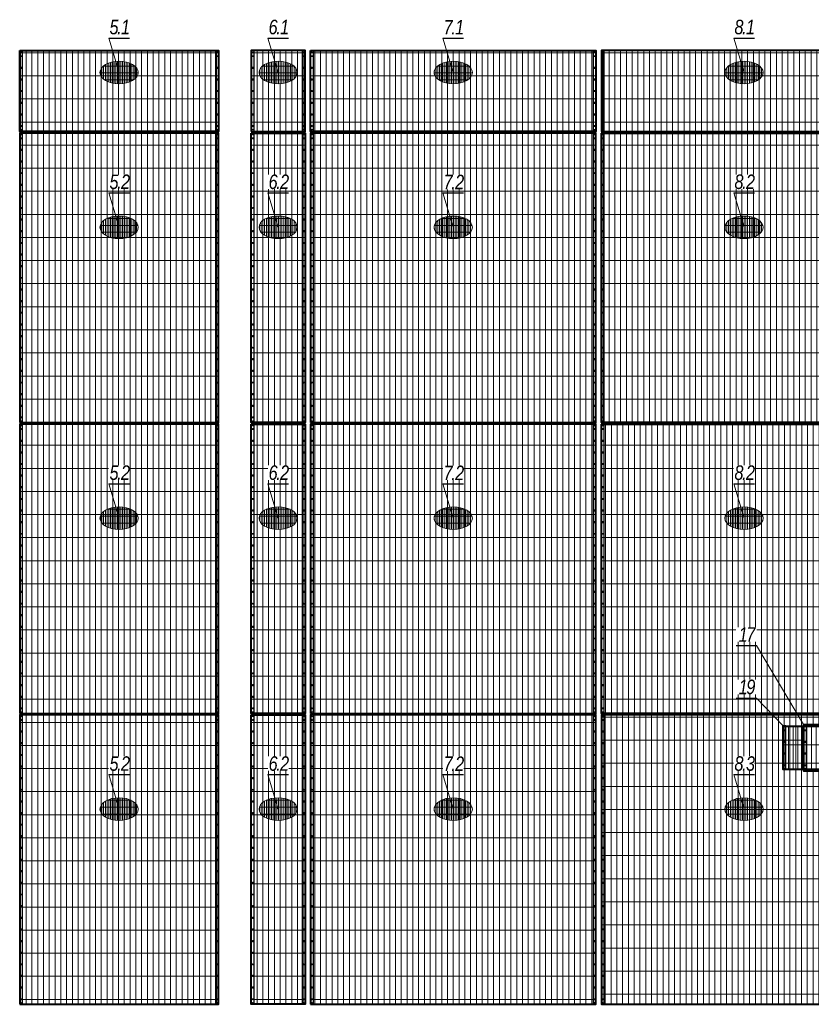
# Model space of a CAD drawing. Header units: millimetres. Extents: x -176817 to 571382, y -58489 to 156123.
# Tile 145 of 256: x -45607 to -34719, y 85130 to 98670. Entities that reach past the tile are written whole.
import ezdxf

# ---------------------------------------------------------------- set-up
doc = ezdxf.new("R2010")
doc.units = ezdxf.units.MM
doc.header["$LTSCALE"] = 0.2
for name, pattern in [('AM_ISO08W050', [18, 12, -1.5, 3, -1.5]), ('AM_ISO08W050x2', [9, 6, -0.75, 1.5, -0.75]), ('DASHDOT', [25.4, 12.7, -6.35, 0, -6.35])]:
    doc.linetypes.add(name, pattern=pattern)
for name, color, linetype, lineweight in [('-AAA Cienka', 2, 'Continuous', 18), ('-AAA Otw nowe 1', 64, 'DASHDOT', 18), ('-AAA Siatka', 20, 'Continuous', 40), ('-AAA Siatka kresk 1', 132, 'Continuous', 18), ('-AAA Siatka kresk 2', 150, 'Continuous', 18), ('-AAA Widok', 2, 'Continuous', 30), ('-AAA Wymiar', 1, 'Continuous', 18), ('AM_7', 4, 'AM_ISO08W050', 13), ('AM_8', 1, 'Continuous', 13)]:
    doc.layers.add(name, color=color, linetype=linetype, lineweight=lineweight)
doc.layers.get('-AAA Otw nowe 1').off()
doc.styles.add('Pozycja 2', font='ariali.ttf', dxfattribs={"width": 0.8})
doc.styles.add('WYMIARY', font='ROMANS.shx', dxfattribs={"width": 0.75, "oblique": 15})
doc.dimstyles.new('1 do 5', dxfattribs={"dimscale": 5, "dimtxt": 2, "dimasz": 2.5, "dimexe": 1.25, "dimexo": 0.625, "dimtad": 1, "dimdec": 0, "dimtxsty": 'WYMIARY', "dimcen": 2.5, "dimclrd": 256, "dimclre": 256, "dimclrt": 2, "dimadec": 0, "dimazin": 0, "dimtfac": 1, "dimtdec": 0, "dimtmove": 0, "dimatfit": 3, "dimfxl": 1.25, "dimlwd": -1, "dimlwe": -1, "dimarcsym": 0})
pattern_1 = [(90, (54415.666, -64344.87), (-79.375, 5e-15), []), (180, (54415.67, -64344.87), (-4e-14, -317.5), [])]

# ---------------------------------------------------------------- blocks, each defined once
blk = doc.blocks.new('nowy podział')
at = {"layer": '-AAA Siatka kresk 1'}
h = blk.add_hatch(dxfattribs=at)
h.set_pattern_fill('GRATE', color=256, scale=100, angle=90, style=0)
h.set_pattern_definition(pattern_1)
h.paths.add_polyline_path([(8809, 0), (8809, -1115), (11543, -1115), (11543, 0)])
h = blk.add_hatch(dxfattribs=at)
h.set_pattern_fill('GRATE', color=256, scale=100, angle=90, style=0)
h.set_pattern_definition(pattern_1)
h.paths.add_polyline_path([(16735, -1115), (16735, 0), (12809, 0), (12809, -1115)])
h = blk.add_hatch(dxfattribs=at)
h.set_pattern_fill('GRATE', color=256, scale=100, angle=90, style=0)
h.set_pattern_definition(pattern_1)
h.paths.add_polyline_path([(12735, 0), (11994, 0), (11994, -1115), (12735, -1115)])
h = blk.add_hatch(dxfattribs=at)
h.set_pattern_fill('GRATE', color=256, scale=100, angle=90, style=0)
h.set_pattern_definition(pattern_1)
h.paths.add_polyline_path([(16809, 0), (16809, -1115), (20735, -1115), (20735, 0)])
h = blk.add_hatch(dxfattribs=at)
h.set_pattern_fill('GRATE', color=256, scale=100, angle=90, style=0)
h.set_pattern_definition(pattern_1)
h.paths.add_polyline_path([(8809, -5115), (11543, -5115), (11543, -1135), (8809, -1135)])
h = blk.add_hatch(dxfattribs=at)
h.set_pattern_fill('GRATE', color=256, scale=100, angle=90, style=0)
h.set_pattern_definition(pattern_1)
h.paths.add_polyline_path([(11994, -5115), (12735, -5115), (12735, -1135), (11994, -1135)])
h = blk.add_hatch(dxfattribs=at)
h.set_pattern_fill('GRATE', color=256, scale=100, angle=90, style=0)
h.set_pattern_definition(pattern_1)
h.paths.add_polyline_path([(12809, -5115), (16735, -5115), (16735, -1135), (12809, -1135)])
h = blk.add_hatch(dxfattribs=at)
h.set_pattern_fill('GRATE', color=256, scale=100, angle=90, style=0)
h.set_pattern_definition(pattern_1)
h.paths.add_polyline_path([(16809, -1135), (16809, -5115), (20735, -5115), (20735, -1135)])
h = blk.add_hatch(dxfattribs=at)
h.set_pattern_fill('GRATE', color=256, scale=100, angle=90, style=0)
h.set_pattern_definition(pattern_1)
h.paths.add_polyline_path([(8809, -9115), (11543, -9115), (11543, -5135), (8809, -5135)])
h = blk.add_hatch(dxfattribs=at)
h.set_pattern_fill('GRATE', color=256, scale=100, angle=90, style=0)
h.set_pattern_definition(pattern_1)
h.paths.add_polyline_path([(11994, -9115), (12735, -9115), (12735, -5135), (11994, -5135)])
h = blk.add_hatch(dxfattribs=at)
h.set_pattern_fill('GRATE', color=256, scale=100, angle=90, style=0)
h.set_pattern_definition(pattern_1)
h.paths.add_polyline_path([(12809, -9115), (16735, -9115), (16735, -5135), (12809, -5135)])
h = blk.add_hatch(dxfattribs=at)
h.set_pattern_fill('GRATE', color=256, scale=100, angle=90, style=0)
h.set_pattern_definition([(90, (58415.666, -64344.87), (-79.375, 5e-15), []), (180, (58415.67, -64344.87), (-4e-14, -317.5), [])])
h.paths.add_polyline_path([(16809, -9115), (20735, -9115), (20735, -5135), (16809, -5135)])
h = blk.add_hatch(dxfattribs=at)
h.set_pattern_fill('GRATE', color=256, scale=100, angle=90, style=0)
h.set_pattern_definition(pattern_1)
h.paths.add_polyline_path([(8809, -13115), (11543, -13115), (11543, -9135), (8809, -9135)])
h = blk.add_hatch(dxfattribs=at)
h.set_pattern_fill('GRATE', color=256, scale=100, angle=90, style=0)
h.set_pattern_definition(pattern_1)
h.paths.add_polyline_path([(11994, -13115), (12735, -13115), (12735, -9135), (11994, -9135)])
h = blk.add_hatch(dxfattribs=at)
h.set_pattern_fill('GRATE', color=256, scale=100, angle=90, style=0)
h.set_pattern_definition(pattern_1)
h.paths.add_polyline_path([(12809, -13115), (16735, -13115), (16735, -9135), (12809, -9135)])
h = blk.add_hatch(dxfattribs=at)
h.set_pattern_fill('GRATE', color=256, scale=100, angle=90, style=0)
h.set_pattern_definition([(90, (-31440.4, -98245.445), (-79.375, 5e-15), []), (180, (-31440.4, -98245.45), (-4e-14, -317.5), [])])
h.paths.add_polyline_path([(19592, -9908), (19592, -9268), (20735, -9268), (20735, -9135), (16809, -9135), (16809, -13115), (20735, -13115), (20735, -9908)])
at = {"layer": '-AAA Siatka kresk 2'}
h = blk.add_hatch(dxfattribs=at)
h.set_pattern_fill('GRATE', color=256, scale=80, angle=90, style=0)
h.set_pattern_definition([(90, (-23602.71, -98245.445), (-63.5, 4e-15), []), (180, (-23602.7, -98245.45), (-3e-14, -254), [])])
h.paths.add_polyline_path([(19309, -9888), (20735, -9888), (20735, -9288), (19309, -9288)])
at = {"layer": '-AAA Siatka', "elevation": 0}
for points in [[(8809, 0), (11543, 0), (11543, -1115), (8809, -1115)], [(11994, -1115), (12735, -1115), (12735, 0), (11994, 0)], [(12809, 0), (16735, 0), (16735, -1115), (12809, -1115)], [(16809, -1115), (20735, -1115), (20735, 0), (16809, 0)], [(8809, -5115), (11543, -5115), (11543, -1135), (8809, -1135)], [(11994, -1135), (12735, -1135), (12735, -5115), (11994, -5115)], [(12809, -5115), (16735, -5115), (16735, -1135), (12809, -1135)], [(16809, -1135), (20735, -1135), (20735, -5115), (16809, -5115)], [(8809, -9115), (11543, -9115), (11543, -5135), (8809, -5135)], [(11994, -5135), (12735, -5135), (12735, -9115), (11994, -9115)], [(12809, -9115), (16735, -9115), (16735, -5135), (12809, -5135)], [(16809, -5135), (20735, -5135), (20735, -9115), (16809, -9115)], [(8809, -13115), (11543, -13115), (11543, -9135), (8809, -9135)], [(11994, -9135), (12735, -9135), (12735, -13115), (11994, -13115)], [(12809, -13115), (16735, -13115), (16735, -9135), (12809, -9135)], [(20735, -9908), (19592, -9908), (19592, -9268), (20735, -9268), (20735, -9135), (16809, -9135), (16809, -13115), (20735, -13115)], [(19309, -9288), (20735, -9288), (20735, -9888), (19309, -9888)]]:
    blk.add_lwpolyline(points, close=True, dxfattribs=at)
blk = doc.blocks.new('PŁ TYPOWY')
at = {"layer": '-AAA Siatka'}
for p in [(20, -230), (20, -390), (20, -710), (20, -870), (20, -1190), (20, -1350), (20, -1670), (20, -1830), (20, -2150), (20, -2310), (20, -2630), (20, -2790), (20, -3110), (20, -3270), (20, -3590), (20, -3750)]:
    blk.add_point(p, dxfattribs=at)
at = {"layer": '-AAA Widok'}
blk.add_lwpolyline([(0, -3980), (40, -3980), (40, 0), (0, 0)], close=True, dxfattribs=at)
for centre, radius in [((20, -70), 5.5), ((20, -20), 3.5), ((20, -230), 3.5), ((20, -390), 3.5), ((20, -550), 5.5), ((20, -710), 3.5), ((20, -870), 3.5), ((20, -1030), 5.5), ((20, -1190), 3.5), ((20, -1350), 3.5), ((20, -1510), 5.5), ((20, -1670), 3.5), ((20, -1830), 3.5), ((20, -1990), 5.5), ((20, -2150), 3.5), ((20, -2310), 3.5), ((20, -2470), 5.5), ((20, -2630), 3.5), ((20, -2790), 3.5), ((20, -2950), 5.5), ((20, -3110), 3.5), ((20, -3270), 3.5), ((20, -3430), 5.5), ((20, -3590), 3.5), ((20, -3750), 3.5), ((20, -3910), 5.5), ((20, -3960), 3.5)]:
    blk.add_circle(centre, radius, dxfattribs=at)
at = {"layer": 'AM_7', "linetype": 'AM_ISO08W050x2'}
for p, q in [((20, -70), (9, -70)), ((20, -20), (11.5, -20)), ((20, -20), (20, -11.5)), ((20, -20), (28.5, -20)), ((20, -20), (20, -28.5)), ((20, -70), (20, -59)), ((20, -70), (31, -70)), ((20, -70), (20, -81)), ((20, -230), (11.5, -230)), ((20, -230), (20, -221.5)), ((20, -230), (28.5, -230)), ((20, -230), (20, -238.5)), ((20, -390), (11.5, -390)), ((20, -390), (20, -381.5)), ((20, -390), (28.5, -390)), ((20, -390), (20, -398.5)), ((20, -550), (20, -539)), ((20, -550), (9, -550)), ((20, -550), (31, -550)), ((20, -550), (20, -561)), ((20, -710), (11.5, -710)), ((20, -710), (20, -701.5)), ((20, -710), (28.5, -710)), ((20, -710), (20, -718.5)), ((20, -870), (11.5, -870)), ((20, -870), (20, -861.5)), ((20, -870), (28.5, -870)), ((20, -870), (20, -878.5)), ((20, -1030), (9, -1030)), ((20, -1030), (20, -1019)), ((20, -1030), (31, -1030)), ((20, -1030), (20, -1041)), ((20, -1190), (11.5, -1190)), ((20, -1190), (20, -1181.5)), ((20, -1190), (28.5, -1190)), ((20, -1190), (20, -1198.5)), ((20, -1350), (11.5, -1350)), ((20, -1350), (20, -1341.5)), ((20, -1350), (28.5, -1350)), ((20, -1350), (20, -1358.5)), ((20, -1510), (9, -1510)), ((20, -1510), (20, -1499)), ((20, -1510), (31, -1510)), ((20, -1510), (20, -1521)), ((20, -1670), (11.5, -1670)), ((20, -1670), (20, -1661.5)), ((20, -1670), (28.5, -1670)), ((20, -1670), (20, -1678.5)), ((20, -1830), (11.5, -1830)), ((20, -1830), (20, -1821.5)), ((20, -1830), (28.5, -1830)), ((20, -1830), (20, -1838.5)), ((20, -1990), (9, -1990)), ((20, -1990), (20, -1979)), ((20, -1990), (31, -1990)), ((20, -1990), (20, -2001)), ((20, -2150), (11.5, -2150)), ((20, -2150), (20, -2141.5)), ((20, -2150), (28.5, -2150)), ((20, -2150), (20, -2158.5)), ((20, -2310), (20, -2301.5)), ((20, -2310), (11.5, -2310)), ((20, -2310), (28.5, -2310)), ((20, -2310), (20, -2318.5)), ((20, -2470), (9, -2470)), ((20, -2470), (20, -2459)), ((20, -2470), (31, -2470)), ((20, -2470), (20, -2481)), ((20, -2630), (11.5, -2630)), ((20, -2630), (20, -2621.5)), ((20, -2630), (28.5, -2630)), ((20, -2630), (20, -2638.5)), ((20, -2790), (11.5, -2790)), ((20, -2790), (20, -2781.5)), ((20, -2790), (28.5, -2790)), ((20, -2790), (20, -2798.5)), ((20, -2950), (9, -2950)), ((20, -2950), (20, -2939)), ((20, -2950), (31, -2950)), ((20, -2950), (20, -2961)), ((20, -3110), (11.5, -3110)), ((20, -3110), (20, -3101.5)), ((20, -3110), (28.5, -3110)), ((20, -3110), (20, -3118.5)), ((20, -3270), (11.5, -3270)), ((20, -3270), (20, -3261.5)), ((20, -3270), (28.5, -3270)), ((20, -3270), (20, -3278.5)), ((20, -3430), (9, -3430)), ((20, -3430), (20, -3419)), ((20, -3430), (31, -3430)), ((20, -3430), (20, -3441)), ((20, -3590), (11.5, -3590)), ((20, -3590), (20, -3581.5)), ((20, -3590), (28.5, -3590)), ((20, -3590), (20, -3598.5)), ((20, -3750), (11.5, -3750)), ((20, -3750), (20, -3741.5)), ((20, -3750), (28.5, -3750)), ((20, -3750), (20, -3758.5)), ((20, -3910), (9, -3910)), ((20, -3910), (20, -3899)), ((20, -3910), (31, -3910)), ((20, -3910), (20, -3921)), ((20, -3960), (11.5, -3960)), ((20, -3960), (20, -3951.5)), ((20, -3960), (28.5, -3960)), ((20, -3960), (20, -3968.5))]:
    blk.add_line(p, q, dxfattribs=at)
blk = doc.blocks.new('PŁ BRZEG')
at = {"layer": '-AAA Siatka'}
for p in [(20, -237), (20, -397), (20, -717), (20, -877)]:
    blk.add_point(p, dxfattribs=at)
at = {"layer": '-AAA Widok'}
blk.add_lwpolyline([(0, -1115), (40, -1115), (40, 0), (0, 0)], close=True, dxfattribs=at)
for centre, radius in [((20, -77), 5.5), ((20, -27), 3.5), ((20, -237), 3.5), ((20, -397), 3.5), ((20, -557), 5.5), ((20, -717), 3.5), ((20, -877), 3.5), ((20, -1037), 5.5), ((20, -1087), 3.5)]:
    blk.add_circle(centre, radius, dxfattribs=at)
at = {"layer": 'AM_7', "linetype": 'AM_ISO08W050x2'}
for p, q in [((20, -77), (9, -77)), ((20, -27), (12, -27)), ((20, -27), (20, -19)), ((20, -27), (28, -27)), ((20, -27), (20, -36)), ((20, -77), (20, -66)), ((20, -77), (31, -77)), ((20, -77), (20, -88)), ((20, -237), (12, -237)), ((20, -237), (20, -229)), ((20, -237), (28, -237)), ((20, -237), (20, -246)), ((20, -397), (12, -397)), ((20, -397), (20, -389)), ((20, -397), (28, -397)), ((20, -397), (20, -406)), ((20, -557), (9, -557)), ((20, -557), (20, -546)), ((20, -557), (31, -557)), ((20, -557), (20, -568)), ((20, -717), (12, -717)), ((20, -717), (20, -709)), ((20, -717), (28, -717)), ((20, -717), (20, -726)), ((20, -877), (12, -877)), ((20, -877), (20, -869)), ((20, -877), (28, -877)), ((20, -877), (20, -886)), ((20, -1037), (9, -1037)), ((20, -1037), (20, -1026)), ((20, -1037), (31, -1037)), ((20, -1037), (20, -1048)), ((20, -1087), (20, -1079)), ((20, -1087), (12, -1087)), ((20, -1087), (28, -1087)), ((20, -1087), (20, -1096))]:
    blk.add_line(p, q, dxfattribs=at)
blk = doc.blocks.new('PŁ C-8-2')
at = {"layer": '-AAA Siatka'}
for p in [(20, -240), (20, -400)]:
    blk.add_point(p, dxfattribs=at)
at = {"layer": '-AAA Widok'}
blk.add_lwpolyline([(0, -640), (40, -640), (40, 0), (0, 0)], close=True, dxfattribs=at)
for centre, radius in [((20, -80), 5.5), ((20, -30), 3.5), ((20, -240), 3.5), ((20, -400), 3.5), ((20, -560), 5.5), ((20, -610), 3.5)]:
    blk.add_circle(centre, radius, dxfattribs=at)
at = {"layer": 'AM_7', "linetype": 'AM_ISO08W050x2'}
for p, q in [((20, -80), (9, -80)), ((20, -30), (12, -30)), ((20, -30), (20, -21)), ((20, -30), (28, -30)), ((20, -30), (20, -38)), ((20, -80), (20, -69)), ((20, -80), (31, -80)), ((20, -80), (20, -91)), ((20, -240), (12, -240)), ((20, -240), (20, -231)), ((20, -240), (28, -240)), ((20, -240), (20, -248)), ((20, -400), (12, -400)), ((20, -400), (20, -391)), ((20, -400), (28, -400)), ((20, -400), (20, -408)), ((20, -560), (9, -560)), ((20, -610), (12, -610)), ((20, -560), (20, -549)), ((20, -560), (31, -560)), ((20, -560), (20, -571)), ((20, -610), (20, -601)), ((20, -610), (28, -610)), ((20, -610), (20, -618))]:
    blk.add_line(p, q, dxfattribs=at)
blk = doc.blocks.new('PŁ C-8-4')
at = {"layer": '-AAA Siatka'}
for p in [(20, -220), (20, -380)]:
    blk.add_point(p, dxfattribs=at)
at = {"layer": '-AAA Widok'}
blk.add_lwpolyline([(0, -600), (40, -600), (40, 0), (0, 0)], close=True, dxfattribs=at)
for centre, radius in [((20, -60), 5.5), ((20, -10), 3.5), ((20, -220), 3.5), ((20, -380), 3.5), ((20, -540), 5.5), ((20, -590), 3.5)]:
    blk.add_circle(centre, radius, dxfattribs=at)
at = {"layer": 'AM_7', "linetype": 'AM_ISO08W050x2'}
for p, q in [((20, -60), (9, -60)), ((20, -10), (11.5, -10)), ((20, -10), (20, -1.5)), ((20, -10), (28.5, -10)), ((20, -10), (20, -18.5)), ((20, -60), (20, -49)), ((20, -60), (31, -60)), ((20, -60), (20, -71)), ((20, -220), (11.5, -220)), ((20, -220), (20, -211.5)), ((20, -220), (28.5, -220)), ((20, -220), (20, -228.5)), ((20, -380), (11.5, -380)), ((20, -380), (20, -371.5)), ((20, -380), (28.5, -380)), ((20, -380), (20, -388.5)), ((20, -540), (9, -540)), ((20, -540), (20, -529)), ((20, -540), (31, -540)), ((20, -540), (20, -551)), ((20, -590), (11.5, -590)), ((20, -590), (20, -581.5)), ((20, -590), (28.5, -590)), ((20, -590), (20, -598.5))]:
    blk.add_line(p, q, dxfattribs=at)
blk = doc.blocks.new('ZNAK SIATKI')
at = {"layer": 'AM_8'}
h = blk.add_hatch(dxfattribs=at)
h.set_pattern_fill('GRATE', color=256, scale=30, angle=90, style=0)
h.set_pattern_definition([(90, (54083.504, -85989.998), (-23.8125, 1e-15), []), (180, (54083.5, -85990), (-1e-14, -95.25), [])])
edge = h.paths.add_edge_path()
edge.add_ellipse((0, 0), major_axis=(-263, 0), ratio=0.591302, start_angle=0, end_angle=360)
at = {"layer": '-AAA Wymiar'}
blk.add_ellipse((0, 0, 0), major_axis=(-263, 0), ratio=0.591302, dxfattribs=at)

msp = doc.modelspace()

# ---------------------------------------------------------------- linework, layer by layer
at = {"layer": '-AAA Widok'}
for p, q in [((-44381.8283, 98416.6907, 0), (-44098.1173, 98416.6907, 0)), ((-42193.3874, 98416.6907, 0), (-41909.6764, 98416.6907, 0)), ((-39785.8874, 98416.6907, 0), (-39502.1764, 98416.6907, 0)), ((-35785.8874, 98416.6907, 0), (-35502.1764, 98416.6907, 0)), ((-44381.8283, 96288.5082, 0), (-44098.1173, 96288.5082, 0)), ((-42193.3874, 96288.5082, 0), (-41909.6764, 96288.5082, 0)), ((-39785.8874, 96288.5082, 0), (-39502.1764, 96288.5082, 0)), ((-35785.8874, 96288.5082, 0), (-35502.1764, 96288.5082, 0)), ((-44381.8283, 92288.5082, 0), (-44098.1173, 92288.5082, 0)), ((-42193.3874, 92288.5082, 0), (-41909.6764, 92288.5082, 0)), ((-39785.8874, 92288.5082, 0), (-39502.1764, 92288.5082, 0)), ((-35785.8874, 92288.5082, 0), (-35502.1764, 92288.5082, 0)), ((-35754.4251, 90065.5851, 0), (-35470.7141, 90065.5851, 0)), ((-35754.4251, 89342.1065, 0), (-35470.7141, 89342.1065, 0)), ((-44381.8283, 88288.5082, 0), (-44098.1173, 88288.5082, 0)), ((-42193.3874, 88288.5082, 0), (-41909.6764, 88288.5082, 0)), ((-39785.8874, 88288.5082, 0), (-39502.1764, 88288.5082, 0)), ((-35785.8874, 88288.5082, 0), (-35502.1764, 88288.5082, 0))]:
    msp.add_line(p, q, dxfattribs=at)

# ---------------------------------------------------------------- block references
at = {"layer": '-AAA Otw nowe 1'}
for name, p in [('ZNAK SIATKI', (-44239.9728, 97943.2644, 0)), ('ZNAK SIATKI', (-42051.5319, 97943.2644, 0)), ('ZNAK SIATKI', (-39644.0319, 97943.2644, 0)), ('ZNAK SIATKI', (-35644.0319, 97943.2644, 0)), ('ZNAK SIATKI', (-44239.9728, 95815.082, 0)), ('ZNAK SIATKI', (-42051.5319, 95815.082, 0)), ('ZNAK SIATKI', (-39644.0319, 95815.082, 0)), ('ZNAK SIATKI', (-35644.0319, 95815.082, 0)), ('ZNAK SIATKI', (-44239.9728, 91815.082, 0)), ('ZNAK SIATKI', (-42051.5319, 91815.082, 0)), ('ZNAK SIATKI', (-39644.0319, 91815.082, 0)), ('ZNAK SIATKI', (-35644.0319, 91815.082, 0)), ('PŁ C-8-4', (-35107.0319, 88957.9453, 0)), ('PŁ C-8-2', (-34824.0319, 88977.9453, 0)), ('ZNAK SIATKI', (-44239.9728, 87815.082, 0)), ('ZNAK SIATKI', (-42051.5319, 87815.082, 0)), ('ZNAK SIATKI', (-39644.0319, 87815.082, 0)), ('ZNAK SIATKI', (-35644.0319, 87815.082, 0))]:
    msp.add_blockref(name, p, dxfattribs=at)
at = {"layer": '-AAA Widok'}
for name, p in [('PŁ BRZEG', (-45607.0319, 98245.4453, 0)), ('PŁ BRZEG', (-42912.9137, 98245.4453, 0)), ('PŁ BRZEG', (-42422.0319, 98245.4453, 0)), ('PŁ BRZEG', (-41721.0319, 98245.4453, 0)), ('PŁ BRZEG', (-41607.0319, 98245.4453, 0)), ('PŁ BRZEG', (-37721.0319, 98245.4453, 0)), ('PŁ BRZEG', (-37607.0319, 98245.4453, 0)), ('PŁ TYPOWY', (-45607.0319, 97110.4453, 0)), ('PŁ TYPOWY', (-42912.9137, 97110.4453, 0)), ('PŁ TYPOWY', (-42422.0319, 97110.4453, 0)), ('PŁ TYPOWY', (-41721.0319, 97110.4453, 0)), ('PŁ TYPOWY', (-41607.0319, 97110.4453, 0)), ('PŁ TYPOWY', (-37721.0319, 97110.4453, 0)), ('PŁ TYPOWY', (-37607.0319, 97110.4453, 0)), ('PŁ TYPOWY', (-45607.0319, 93110.4453, 0)), ('PŁ TYPOWY', (-42912.9137, 93110.4453, 0)), ('PŁ TYPOWY', (-42422.0319, 93110.4453, 0)), ('PŁ TYPOWY', (-41721.0319, 93110.4453, 0)), ('PŁ TYPOWY', (-41607.0319, 93110.4453, 0)), ('PŁ TYPOWY', (-37721.0319, 93110.4453, 0)), ('PŁ TYPOWY', (-37607.0319, 93110.4453, 0)), ('PŁ TYPOWY', (-45607.0319, 89110.4453, 0)), ('PŁ TYPOWY', (-42912.9137, 89110.4453, 0)), ('PŁ TYPOWY', (-42422.0319, 89110.4453, 0)), ('PŁ TYPOWY', (-41721.0319, 89110.4453, 0)), ('PŁ TYPOWY', (-41607.0319, 89110.4453, 0)), ('PŁ TYPOWY', (-37721.0319, 89110.4453, 0)), ('PŁ TYPOWY', (-37607.0319, 89110.4453, 0))]:
    msp.add_blockref(name, p, dxfattribs=at)
at = {"layer": '-AAA Wymiar'}
msp.add_blockref('nowy podział', (-54415.666, 98245.4453, 0), dxfattribs=at)

# ---------------------------------------------------------------- leaders
at = {"layer": '-AAA Cienka'}
for points in [[(-44239.9728, 97943.2644, 0), (-44381.8283, 98416.6907, 0), (-44098.1173, 98416.6907, 0)], [(-42051.5319, 97943.2644, 0), (-42193.3874, 98416.6907, 0), (-41909.6764, 98416.6907, 0)], [(-39644.0319, 97943.2644, 0), (-39785.8874, 98416.6907, 0), (-39502.1764, 98416.6907, 0)], [(-35644.0319, 97943.2644, 0), (-35785.8874, 98416.6907, 0), (-35502.1764, 98416.6907, 0)], [(-44239.9728, 95815.082, 0), (-44381.8283, 96288.5082, 0), (-44098.1173, 96288.5082, 0)], [(-42051.5319, 95815.082, 0), (-42193.3874, 96288.5082, 0), (-41909.6764, 96288.5082, 0)], [(-39644.0319, 95815.082, 0), (-39785.8874, 96288.5082, 0), (-39502.1764, 96288.5082, 0)], [(-35644.0319, 95815.082, 0), (-35785.8874, 96288.5082, 0), (-35502.1764, 96288.5082, 0)], [(-44239.9728, 91815.082, 0), (-44381.8283, 92288.5082, 0), (-44098.1173, 92288.5082, 0)], [(-42051.5319, 91815.082, 0), (-42193.3874, 92288.5082, 0), (-41909.6764, 92288.5082, 0)], [(-39644.0319, 91815.082, 0), (-39785.8874, 92288.5082, 0), (-39502.1764, 92288.5082, 0)], [(-35644.0319, 91815.082, 0), (-35785.8874, 92288.5082, 0), (-35502.1764, 92288.5082, 0)], [(-34824.0319, 88977.9453, 0), (-35470.7141, 90065.5851, 0), (-35754.4251, 90065.5851, 0)], [(-35107.0319, 88957.9453, 0), (-35470.7141, 89342.1065, 0), (-35754.4251, 89342.1065, 0)], [(-44239.9728, 87815.082, 0), (-44381.8283, 88288.5082, 0), (-44098.1173, 88288.5082, 0)], [(-42051.5319, 87815.082, 0), (-42193.3874, 88288.5082, 0), (-41909.6764, 88288.5082, 0)], [(-39644.0319, 87815.082, 0), (-39785.8874, 88288.5082, 0), (-39502.1764, 88288.5082, 0)], [(-35644.0319, 87815.082, 0), (-35785.8874, 88288.5082, 0), (-35502.1764, 88288.5082, 0)]]:
    msp.add_leader(points, dimstyle='1 do 5', override={"dimasz": 2, "dimgap": 0.625, "dimtad": 0, "dimldrblk": 'Dot'}, dxfattribs=at)

# ---------------------------------------------------------------- next in the draw order: texts
at = {"layer": '-AAA Widok', "char_height": 200, "width": 283.71101, "attachment_point": 8, "style": 'Pozycja 2', "bg_fill": 3, "box_fill_scale": 1, "bg_fill_color": 256, "bg_fill_transparency": 3936642}
for s, insert in [('{\\T0.85;5.1}', (-44239.9728, 98466.6907, 0)), ('{\\T0.85;6.1}', (-42051.5319, 98466.6907, 0)), ('{\\T0.85;7.1}', (-39644.0319, 98466.6907, 0)), ('{\\T0.85;8.1}', (-35644.0319, 98466.6907, 0)), ('{\\T0.85;5.2}', (-44239.9728, 96338.5082, 0)), ('{\\T0.85;6.2}', (-42051.5319, 96338.5082, 0)), ('{\\T0.85;7.2}', (-39644.0319, 96338.5082, 0)), ('{\\T0.85;8.2}', (-35644.0319, 96338.5082, 0)), ('{\\T0.85;5.2}', (-44239.9728, 92338.5082, 0)), ('{\\T0.85;6.2}', (-42051.5319, 92338.5082, 0)), ('{\\T0.85;7.2}', (-39644.0319, 92338.5082, 0)), ('{\\T0.85;8.2}', (-35644.0319, 92338.5082, 0)), ('{\\T0.85;17}', (-35612.5696, 90115.5851, 0)), ('{\\T0.85;19}', (-35612.5696, 89392.1065, 0)), ('{\\T0.85;5.2}', (-44239.9728, 88338.5082, 0)), ('{\\T0.85;6.2}', (-42051.5319, 88338.5082, 0)), ('{\\T0.85;7.2}', (-39644.0319, 88338.5082, 0)), ('{\\T0.85;8.3}', (-35644.0319, 88338.5082, 0))]:
    msp.add_mtext(s, dxfattribs=dict(at, insert=insert))

doc.saveas('drawing.dxf')
